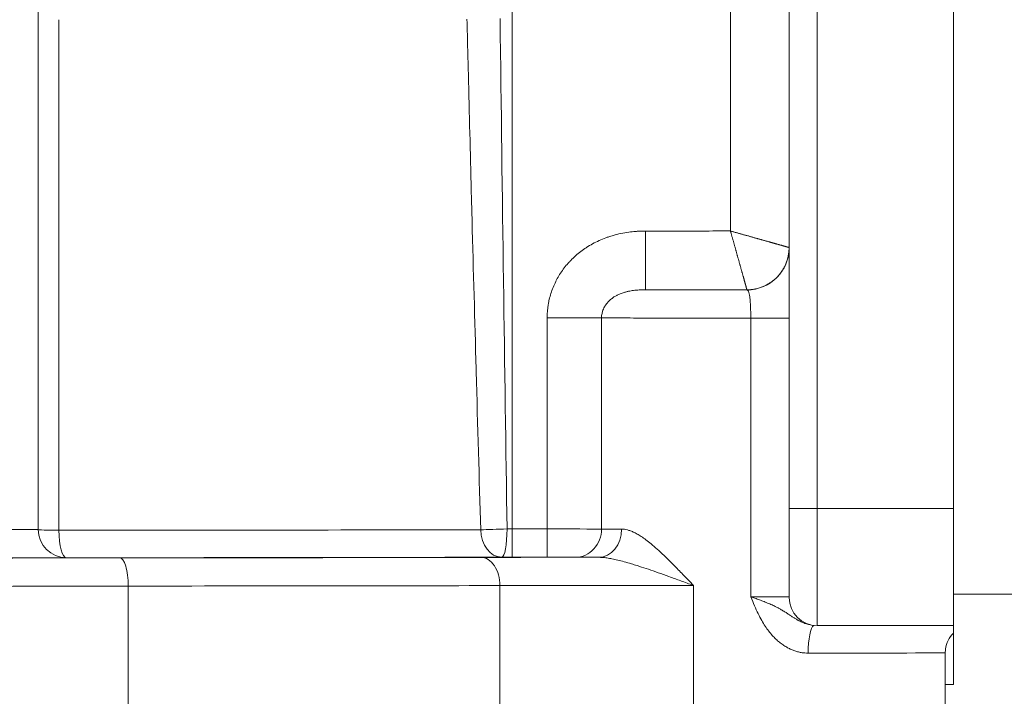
# Model space of a CAD drawing. Extents: x 0 to 796, y 0 to 496.
# Tile 37 of 222: x 111.06 to 113.05, y 307.89 to 309.26. Entities that reach past the tile are written whole.
import ezdxf

# ---------------------------------------------------------------- set-up
doc = ezdxf.new("R2010")
doc.units = 0
doc.header["$LTSCALE"] = 12
doc.header["$MEASUREMENT"] = 0
doc.layers.get('0').update_dxf_attribs({"linetype": 'CONTINUOUS'})
doc.layers.add('X', color=1, linetype='CONTINUOUS')

# ---------------------------------------------------------------- blocks, each defined once
blk = doc.blocks.new('GASTRAIN')
at = {"layer": 'X', "lineweight": 13}
for p, q in [((66.2901, 287.5361), (66.2901, 289.4345)), ((66.3471, 287.536), (66.3471, 289.4344)), ((66.6224, 289.4344), (66.6224, 287.536)), ((64.7714, 287.4934), (64.7714, 289.1165)), ((65.7301, 287.4947), (65.7301, 289.0855)), ((65.9999, 288.0974), (65.9999, 287.9785)), ((66.2047, 287.9785), (65.9999, 287.9785)), ((66.2047, 287.9785), (66.2047, 287.9783)), ((65.8006, 287.9218), (65.8006, 287.4947)), ((65.9107, 287.9216), (65.9107, 287.4945)), ((66.2125, 287.9212), (66.2125, 287.3573)), ((66.2901, 287.5361), (66.2901, 287.3561)), ((66.6224, 287.536), (66.3471, 287.536)), ((66.3471, 287.536), (66.3471, 287.2992)), ((66.6224, 287.2992), (66.6224, 287.536)), ((65.8006, 287.4947), (65.7301, 287.4947)), ((65.7301, 287.4947), (65.7301, 287.4376)), ((65.8006, 287.4947), (65.8006, 287.4376)), ((64.8283, 287.4364), (64.8283, 287.4364)), ((65.8006, 287.4376), (65.7301, 287.4376)), ((64.9532, 287.0232), (64.9532, 287.3791)), ((65.7051, 287.3801), (65.7051, 287.0241)), ((66.0969, 287.3802), (66.0969, 287.0242)), ((71.2204, 287.3628), (66.6224, 287.3628)), ((66.3471, 287.2992), (66.6224, 287.2992)), ((66.6224, 287.2834), (66.6216, 287.2834)), ((66.6224, 287.2842), (66.6224, 287.2834)), ((66.6224, 287.18), (66.6224, 287.2834)), ((66.6059, 287.2442), (66.6059, 287.0249)), ((66.6059, 287.18), (66.6224, 287.18))]:
    blk.add_line(p, q, dxfattribs=at)
blk.add_arc((66.3471, 287.3561), 0.057, 180, 270, dxfattribs=at)
at = {"layer": 'X', "lineweight": 13, "extrusion": (0, 0, -1)}
for centre, major_axis, ratio, start_param, end_param in [((65.7294, 289.6059), (0.0423, -4.2114), 0.008534, 1.045756, 1.311933), ((65.8006, 287.9216), (0.1187, 0), 0.002092, -1.5708, -0.383064), ((66.2047, 287.921), (0.0854, 0), 0.002092, -1.479852, 0.000039), ((64.8283, 287.4934), (-0.057, 0), 0.025057, -1.302532, 0), ((64.8283, 287.4934), (-0.057, 0), 0.999998, -1.570796, 0), ((64.8283, 287.4934), (-0.057, 0), 0.999998, -1.570796, 0), ((64.3442, 287.4956), (-1.7688, 0), 0.002092, -2.414938, -1.839154), ((64.8283, 287.4934), (0, -0.057), 0.265148, 0.00217, 1.546786), ((65.7088, 287.4945), (-0.0569, -0.0017), 0.003604, -1.758645, -0.726428), ((65.7088, 287.4945), (0.0001, -0.057), 0.747399, 0.003149, 1.547765), ((65.7088, 287.4945), (0, -0.057), 0.186768, -1.572926, -0.00213), ((65.7301, 287.4948), (-0.057, 0), 0.002092, -1.570796, -1.382925), ((65.8578, 287.4945), (-0.0003, -0.057), 0.927522, -1.576394, -0.005597), ((65.9049, 287.4943), (-0.0002, -0.057), 0.81474, -1.574404, -0.003608), ((66.2452, 287.4948), (-0.3607, 0), 0.002092, -0.618513, -0.383062), ((64.3442, 287.4401), (-1.8258, 0), 0.002092, -2.414938, -1.839154), ((64.3442, 287.4401), (-1.9601, 0), 0.002092, -2.311322, -1.877468), ((65.7301, 287.4378), (-0.1139, 0), 0.002092, -1.570796, -1.382925), ((66.2452, 287.4378), (-0.4177, 0), 0.002092, -0.618513, -0.383062), ((64.3442, 287.3832), (-2.0171, 0), 0.002092, -2.311322, -1.877468), ((66.2047, 287.3572), (0.0854, 0), 0.002092, -1.479855, 0), ((66.2452, 287.2442), (0.3607, 0), 0.002092, 0, 1.337129)]:
    blk.add_ellipse(centre, major_axis=major_axis, ratio=ratio, start_param=start_param, end_param=end_param, dxfattribs=at)
at = {"layer": 'X', "lineweight": 13}
for centre, major_axis, ratio, start_param, end_param in [((66.2047, 288.0637), (0.0854, 0), 0.999998, -1.570792, 0), ((66.3471, 287.5361), (-0.057, 0), 0.002092, 0, 1.570796), ((64.7144, 287.4934), (0.057, 0), 0.002092, -1.570796, 0), ((65.8006, 287.4944), (0.1187, 0), 0.002092, 0.383062, 1.570796), ((65.0621, 287.4354), (-0.4177, 0), 0.002092, -1.264125, -0.099672), ((64.7144, 287.4364), (0.1139, 0), 0.002092, -1.570796, 0), ((64.936, 287.3793), (0, 0.057), 0.301887, -1.572991, -0.002194), ((65.9485, 287.4365), (-0.4177, 0), 0.002092, -1.466365, -0.830271), ((65.6667, 287.3801), (-0.0001, 0.057), 0.674675, -1.573631, -0.002834), ((65.8006, 287.4375), (0.0617, 0), 0.002092, 0.383062, 1.570796), ((65.0621, 287.3784), (-0.3607, 0), 0.002092, -1.264125, -0.099672), ((65.9485, 287.3795), (-0.3607, 0), 0.002092, -1.994712, -0.830271), ((66.3419, 287.2433), (0, 0.057), 0.231546, 0.153105, 1.568646)]:
    blk.add_ellipse(centre, major_axis=major_axis, ratio=ratio, start_param=start_param, end_param=end_param, dxfattribs=at)
for points in [[(66.1715, 289.0855), (66.1715, 288.9757), (66.1715, 288.7561), (66.1715, 288.4267), (66.1714, 288.2073), (66.1714, 288.0975)], [(66.1714, 288.0975), (66.1524, 288.0975), (66.1143, 288.0974), (66.0571, 288.0974), (66.019, 288.0974), (65.9999, 288.0974)], [(66.2047, 287.9785), (66.2047, 287.9785), (66.2047, 287.9785), (66.2047, 287.9786), (66.2046, 287.9788), (66.2046, 287.979), (66.2045, 287.9793), (66.2044, 287.9796), (66.2043, 287.98), (66.2042, 287.9804), (66.204, 287.9809), (66.2039, 287.9815), (66.2037, 287.9821), (66.2035, 287.9828), (66.2033, 287.9835), (66.2031, 287.9843), (66.2029, 287.9852), (66.2026, 287.9861), (66.2023, 287.987), (66.2021, 287.9881), (66.2018, 287.9891), (66.2015, 287.9903), (66.2011, 287.9914), (66.2008, 287.9927), (66.2004, 287.994), (66.2, 287.9953), (66.1997, 287.9967), (66.1992, 287.9982), (66.1988, 287.9997), (66.1984, 288.0013), (66.1979, 288.0029), (66.1975, 288.0045), (66.197, 288.0062), (66.1965, 288.008), (66.196, 288.0098), (66.1955, 288.0116), (66.195, 288.0135), (66.1944, 288.0155), (66.1939, 288.0175), (66.1933, 288.0195), (66.1927, 288.0216), (66.1921, 288.0237), (66.1915, 288.0258), (66.1909, 288.028), (66.1903, 288.0303), (66.1896, 288.0325), (66.189, 288.0348), (66.1884, 288.0372), (66.1877, 288.0396), (66.187, 288.042), (66.1863, 288.0444), (66.1856, 288.0469), (66.1849, 288.0494), (66.1842, 288.0519), (66.1835, 288.0544), (66.1828, 288.057), (66.1821, 288.0596), (66.1813, 288.0622), (66.1806, 288.0649), (66.1799, 288.0675), (66.1791, 288.0702), (66.1784, 288.0729), (66.1776, 288.0756), (66.1769, 288.0783), (66.1761, 288.081), (66.1753, 288.0838), (66.1745, 288.0865), (66.1738, 288.0893), (66.173, 288.092), (66.1722, 288.0948), (66.1717, 288.0965), (66.1714, 288.0975)], [(66.2047, 287.9785), (66.2073, 287.9785), (66.2126, 287.9788), (66.2204, 287.9798), (66.2281, 287.9817), (66.2356, 287.9842), (66.2428, 287.9874), (66.2497, 287.9912), (66.2563, 287.9957), (66.2623, 288.0007), (66.2679, 288.0063), (66.273, 288.0124), (66.2774, 288.0189), (66.2813, 288.0258), (66.2845, 288.033), (66.287, 288.0405), (66.2888, 288.0482), (66.2899, 288.056), (66.2901, 288.0613), (66.2901, 288.0639)], [(66.2047, 287.9783), (66.2051, 287.9782), (66.2058, 287.978), (66.2068, 287.9772), (66.2077, 287.9758), (66.2085, 287.9739), (66.2092, 287.9714), (66.2098, 287.9685), (66.2103, 287.9651), (66.2108, 287.9614), (66.2112, 287.9572), (66.2115, 287.9527), (66.2118, 287.9479), (66.2121, 287.9429), (66.2123, 287.9376), (66.2124, 287.9322), (66.2125, 287.9267), (66.2125, 287.923), (66.2125, 287.9212)], [(66.0969, 287.3802), (66.0891, 287.3881), (66.0749, 287.4029), (66.0565, 287.4219), (66.0404, 287.438), (66.0263, 287.4513), (66.0138, 287.4623), (66.0028, 287.4711), (65.9931, 287.4781), (65.9844, 287.4835), (65.9765, 287.4877), (65.9694, 287.4908), (65.9629, 287.4929), (65.9569, 287.4941), (65.9532, 287.4943), (65.9513, 287.4943)]]:
    blk.add_open_spline(points, degree=3, dxfattribs=at)
for points, knots in [([(64.8132, 287.492), (64.8132, 287.6068), (64.8132, 287.7216), (64.8131, 287.9511), (64.8131, 288.0659), (64.8131, 288.2954), (64.813, 288.4102), (64.813, 288.5249)], [0, 0, 0, 0, 0.3333333, 0.3333333, 0.6666667, 0.6666667, 1, 1, 1, 1]), ([(65.6663, 287.4931), (65.6632, 287.5966), (65.6601, 287.7032), (65.657, 287.8149), (65.657, 287.8167), (65.6542, 287.9161), (65.6515, 288.0163), (65.6484, 288.1336), (65.648, 288.1485), (65.6456, 288.241), (65.6436, 288.3198), (65.6406, 288.4416), (65.6395, 288.4836), (65.6385, 288.526)], [0, 0, 0, 0, 0.3279089, 0.3279089, 0.3333333, 0.3333333, 0.6244777, 0.6244777, 0.6666667, 0.6666667, 0.8859065, 0.8859065, 1, 1, 1, 1]), ([(65.9999, 288.0974), (65.9941, 288.0974), (65.9883, 288.0972), (65.9826, 288.0968), (65.9817, 288.0968), (65.9807, 288.0967), (65.9798, 288.0966), (65.975, 288.0963), (65.9704, 288.0958), (65.9658, 288.0951), (65.9603, 288.0944), (65.9549, 288.0934), (65.9497, 288.0923), (65.9444, 288.0912), (65.9393, 288.09), (65.9342, 288.0885), (65.9312, 288.0876), (65.9282, 288.0867), (65.9252, 288.0857), (65.9233, 288.0851), (65.9214, 288.0844), (65.9195, 288.0837), (65.9148, 288.082), (65.9101, 288.0801), (65.9056, 288.078), (65.9011, 288.076), (65.8968, 288.0738), (65.8926, 288.0715), (65.8883, 288.0692), (65.8842, 288.0667), (65.8803, 288.0642), (65.8801, 288.064), (65.8799, 288.0639), (65.8796, 288.0637), (65.8759, 288.0613), (65.8723, 288.0588), (65.8688, 288.0561), (65.8651, 288.0533), (65.8616, 288.0504), (65.8582, 288.0474), (65.8548, 288.0443), (65.8515, 288.0412), (65.8484, 288.038), (65.8468, 288.0363), (65.8452, 288.0347), (65.8437, 288.033), (65.8423, 288.0314), (65.8408, 288.0297), (65.8394, 288.028), (65.8366, 288.0246), (65.8339, 288.0211), (65.8314, 288.0175), (65.8288, 288.0139), (65.8264, 288.0103), (65.8242, 288.0065), (65.8221, 288.003), (65.8201, 287.9994), (65.8182, 287.9957), (65.8182, 287.9955), (65.8181, 287.9953), (65.818, 287.9951), (65.816, 287.9913), (65.8143, 287.9874), (65.8127, 287.9834), (65.8111, 287.9794), (65.8096, 287.9754), (65.8083, 287.9713), (65.807, 287.9673), (65.8059, 287.9632), (65.8049, 287.959), (65.8045, 287.9574), (65.8042, 287.9557), (65.8038, 287.954), (65.8033, 287.9516), (65.8029, 287.9491), (65.8025, 287.9466), (65.8019, 287.9425), (65.8014, 287.9383), (65.8011, 287.9342), (65.8008, 287.9301), (65.8006, 287.9259), (65.8006, 287.9218)], [0, 0, 0, 0, 0.047619, 0.047619, 0.047619, 0.055565, 0.055565, 0.055565, 0.0952381, 0.0952381, 0.0952381, 0.1428571, 0.1428571, 0.1428571, 0.1904761, 0.1904761, 0.1904761, 0.2193726, 0.2193726, 0.2193726, 0.2380952, 0.2380952, 0.2380952, 0.2857142, 0.2857142, 0.2857142, 0.3333332, 0.3333332, 0.3333332, 0.3809523, 0.3809523, 0.3809523, 0.3835983, 0.3835983, 0.3835983, 0.4285713, 0.4285713, 0.4285713, 0.4761903, 0.4761903, 0.4761903, 0.5238094, 0.5238094, 0.5238094, 0.5477821, 0.5477821, 0.5477821, 0.5714284, 0.5714284, 0.5714284, 0.6190475, 0.6190475, 0.6190475, 0.6666665, 0.6666665, 0.6666665, 0.7120356, 0.7120356, 0.7120356, 0.7142855, 0.7142855, 0.7142855, 0.7619046, 0.7619046, 0.7619046, 0.8095236, 0.8095236, 0.8095236, 0.8571426, 0.8571426, 0.8571426, 0.8764323, 0.8764323, 0.8764323, 0.9047617, 0.9047617, 0.9047617, 0.9523807, 0.9523807, 0.9523807, 0.9999997, 0.9999997, 0.9999997, 0.9999997]), ([(66.1714, 288.0975), (66.1724, 288.0972), (66.1733, 288.0969), (66.1751, 288.0964), (66.1761, 288.0961), (66.178, 288.0956), (66.1789, 288.0953), (66.1808, 288.0948), (66.1817, 288.0945), (66.1836, 288.094), (66.1846, 288.0937), (66.1864, 288.0932), (66.1874, 288.0929), (66.1892, 288.0924), (66.1902, 288.0921), (66.192, 288.0916), (66.1929, 288.0914), (66.1948, 288.0909), (66.1957, 288.0906), (66.1976, 288.0901), (66.1985, 288.0898), (66.2003, 288.0893), (66.2012, 288.0891), (66.2029, 288.0886), (66.2037, 288.0884), (66.2046, 288.0881), (66.2047, 288.0881), (66.2058, 288.0878), (66.2067, 288.0876), (66.2085, 288.0871), (66.2094, 288.0868), (66.2112, 288.0863), (66.212, 288.0861), (66.2138, 288.0856), (66.2147, 288.0853), (66.2164, 288.0848), (66.2173, 288.0846), (66.219, 288.0841), (66.2199, 288.0838), (66.2216, 288.0834), (66.2224, 288.0831), (66.2241, 288.0826), (66.225, 288.0824), (66.2266, 288.0819), (66.2275, 288.0817), (66.2291, 288.0812), (66.2299, 288.081), (66.2316, 288.0805), (66.2324, 288.0803), (66.2338, 288.0799), (66.2344, 288.0797), (66.2352, 288.0795), (66.2354, 288.0795), (66.2363, 288.0792), (66.2371, 288.079), (66.2387, 288.0785), (66.2394, 288.0783), (66.241, 288.0779), (66.2417, 288.0777), (66.2432, 288.0773), (66.2439, 288.0771), (66.2454, 288.0767), (66.2461, 288.0765), (66.2476, 288.0761), (66.2483, 288.0759), (66.2497, 288.0755), (66.2504, 288.0753), (66.2518, 288.0749), (66.2524, 288.0747), (66.2538, 288.0743), (66.2545, 288.0741), (66.2558, 288.0738), (66.2564, 288.0736), (66.2577, 288.0732), (66.2583, 288.073), (66.2594, 288.0727), (66.2598, 288.0726), (66.2604, 288.0724), (66.2606, 288.0724), (66.2614, 288.0721), (66.262, 288.072), (66.2632, 288.0716), (66.2638, 288.0715), (66.2649, 288.0711), (66.2655, 288.071), (66.2666, 288.0707), (66.2671, 288.0705), (66.2682, 288.0702), (66.2687, 288.0701), (66.2698, 288.0698), (66.2703, 288.0696), (66.2713, 288.0693), (66.2718, 288.0692), (66.2728, 288.0689), (66.2732, 288.0688), (66.2742, 288.0686), (66.2746, 288.0684), (66.2755, 288.0682), (66.2759, 288.0681), (66.2768, 288.0678), (66.2772, 288.0677), (66.2779, 288.0675), (66.2781, 288.0674), (66.2785, 288.0673), (66.2786, 288.0673), (66.2792, 288.0672), (66.2795, 288.067), (66.2803, 288.0668), (66.2806, 288.0667), (66.2813, 288.0665), (66.2816, 288.0664), (66.2823, 288.0662), (66.2826, 288.0661), (66.2832, 288.066), (66.2835, 288.0659), (66.284, 288.0657), (66.2843, 288.0656), (66.2848, 288.0655), (66.2851, 288.0654), (66.2856, 288.0653), (66.2858, 288.0652), (66.2862, 288.0651), (66.2865, 288.065), (66.2869, 288.0649), (66.287, 288.0649), (66.2874, 288.0648), (66.2876, 288.0647), (66.2879, 288.0646), (66.2881, 288.0646), (66.2882, 288.0645), (66.2883, 288.0645), (66.2884, 288.0645), (66.2885, 288.0645), (66.2887, 288.0644), (66.2888, 288.0644), (66.289, 288.0643), (66.2891, 288.0643), (66.2893, 288.0642), (66.2894, 288.0642), (66.2896, 288.0641), (66.2896, 288.0641), (66.2897, 288.0641), (66.2898, 288.0641), (66.2899, 288.064), (66.2899, 288.064), (66.29, 288.064), (66.29, 288.064), (66.2901, 288.064), (66.2901, 288.064), (66.2901, 288.0639), (66.2901, 288.0639), (66.2901, 288.0639)], [0, 0, 0, 0, 0.014286, 0.014286, 0.028571, 0.028571, 0.042857, 0.042857, 0.057143, 0.057143, 0.071429, 0.071429, 0.085714, 0.085714, 0.1, 0.1, 0.114286, 0.114286, 0.128571, 0.128571, 0.142857, 0.142857, 0.157143, 0.157143, 0.168946, 0.168946, 0.171429, 0.171429, 0.185714, 0.185714, 0.2, 0.2, 0.214286, 0.214286, 0.228571, 0.228571, 0.242857, 0.242857, 0.257143, 0.257143, 0.271429, 0.271429, 0.285714, 0.285714, 0.3, 0.3, 0.314286, 0.314286, 0.328571, 0.328571, 0.339399, 0.339399, 0.342857, 0.342857, 0.357143, 0.357143, 0.371429, 0.371429, 0.385714, 0.385714, 0.4, 0.4, 0.414286, 0.414286, 0.428571, 0.428571, 0.442857, 0.442857, 0.457143, 0.457143, 0.471429, 0.471429, 0.485714, 0.485714, 0.5, 0.5, 0.509927, 0.509927, 0.514286, 0.514286, 0.528571, 0.528571, 0.542857, 0.542857, 0.557143, 0.557143, 0.571429, 0.571429, 0.585714, 0.585714, 0.6, 0.6, 0.614286, 0.614286, 0.628571, 0.628571, 0.642857, 0.642857, 0.657143, 0.657143, 0.671429, 0.671429, 0.680736, 0.680736, 0.685714, 0.685714, 0.7, 0.7, 0.714286, 0.714286, 0.728571, 0.728571, 0.742857, 0.742857, 0.757143, 0.757143, 0.771429, 0.771429, 0.785714, 0.785714, 0.8, 0.8, 0.814286, 0.814286, 0.828571, 0.828571, 0.842857, 0.842857, 0.857143, 0.857143, 0.861172, 0.861172, 0.871429, 0.871429, 0.885714, 0.885714, 0.9, 0.9, 0.914286, 0.914286, 0.928571, 0.928571, 0.942857, 0.942857, 0.957143, 0.957143, 0.971429, 0.971429, 0.985714, 0.985714, 1, 1, 1, 1]), ([(65.9999, 287.9785), (65.9961, 287.9785), (65.9925, 287.9784), (65.9883, 287.9782), (65.9877, 287.9782), (65.983, 287.9779), (65.9791, 287.9776), (65.9719, 287.9767), (65.9685, 287.9761), (65.9643, 287.9752), (65.9633, 287.975), (65.9603, 287.9743), (65.9583, 287.9737), (65.9535, 287.9723), (65.9509, 287.9714), (65.9463, 287.9695), (65.9443, 287.9686), (65.9421, 287.9675), (65.9419, 287.9674), (65.9396, 287.9662), (65.9376, 287.9651), (65.934, 287.9628), (65.9323, 287.9615), (65.9296, 287.9594), (65.9286, 287.9586), (65.9271, 287.9573), (65.9267, 287.9569), (65.9249, 287.9551), (65.9236, 287.9538), (65.9213, 287.9511), (65.9202, 287.9497), (65.9186, 287.9474), (65.918, 287.9465), (65.9172, 287.9451), (65.9169, 287.9445), (65.9158, 287.9425), (65.915, 287.9411), (65.9138, 287.9381), (65.9132, 287.9366), (65.9124, 287.9341), (65.9121, 287.9331), (65.9118, 287.9316), (65.9117, 287.9311), (65.9113, 287.9292), (65.911, 287.9277), (65.9107, 287.9247), (65.9107, 287.9231), (65.9107, 287.9216)], [0, 0, 0, 0, 0.0493344, 0.0493344, 0.0588235, 0.0588235, 0.1176471, 0.1176471, 0.1764706, 0.1764706, 0.1949227, 0.1949227, 0.2352941, 0.2352941, 0.2941176, 0.2941176, 0.3469253, 0.3469253, 0.3529412, 0.3529412, 0.4117647, 0.4117647, 0.4705882, 0.4705882, 0.5106263, 0.5106263, 0.5294118, 0.5294118, 0.5882353, 0.5882353, 0.6470588, 0.6470588, 0.6838867, 0.6838867, 0.7058824, 0.7058824, 0.7647059, 0.7647059, 0.8235294, 0.8235294, 0.8635486, 0.8635486, 0.8823529, 0.8823529, 0.9411765, 0.9411765, 0.9999882, 0.9999882, 0.9999882, 0.9999882]), ([(66.2047, 287.9783), (66.198, 287.9783), (66.1913, 287.9783), (66.1781, 287.9783), (66.1648, 287.9783), (66.1453, 287.9783), (66.1262, 287.9783), (66.1076, 287.9783), (66.0898, 287.9783), (66.0726, 287.9784), (66.0561, 287.9784), (66.0405, 287.9784), (66.0259, 287.9784), (66.0168, 287.9785), (66.0081, 287.9785), (66.0039, 287.9785), (65.9999, 287.9785)], [0.0000012, 0.0000012, 0.0000012, 0.0000012, 0.0833344, 0.0833344, 0.1666676, 0.2500009, 0.3333341, 0.4166674, 0.5000006, 0.5833338, 0.6666671, 0.7500003, 0.8333335, 0.9166668, 0.9166668, 0.9999928, 0.9999928, 0.9999928, 0.9999928]), ([(66.2125, 287.9212), (66.2047, 287.9212), (66.197, 287.9212), (66.1894, 287.9212), (66.1817, 287.9212), (66.1741, 287.9212), (66.1665, 287.9212), (66.159, 287.9212), (66.1514, 287.9212), (66.144, 287.9212), (66.1365, 287.9212), (66.1292, 287.9212), (66.1219, 287.9212), (66.1146, 287.9212), (66.1074, 287.9212), (66.1003, 287.9212), (66.0932, 287.9212), (66.0862, 287.9213), (66.0793, 287.9213), (66.0311, 287.9213), (65.9886, 287.9214), (65.9562, 287.9215), (65.9515, 287.9215), (65.9471, 287.9215), (65.9428, 287.9215), (65.9386, 287.9215), (65.9346, 287.9215), (65.9308, 287.9216), (65.927, 287.9216), (65.9234, 287.9216), (65.9201, 287.9216), (65.9167, 287.9216), (65.9136, 287.9216), (65.9107, 287.9216)], [0, 0, 0, 0, 0.0588235, 0.0588235, 0.0588235, 0.1176471, 0.1176471, 0.1176471, 0.1764706, 0.1764706, 0.1764706, 0.2352941, 0.2352941, 0.2352941, 0.2941176, 0.2941176, 0.2941176, 0.3529412, 0.3529412, 0.3529412, 0.7647059, 0.7647059, 0.7647059, 0.8235294, 0.8235294, 0.8235294, 0.8823529, 0.8823529, 0.8823529, 0.9411765, 0.9411765, 0.9411765, 1, 1, 1, 1]), ([(66.0969, 287.3802), (66.0878, 287.3836), (66.0791, 287.3868), (66.0708, 287.3898), (66.0625, 287.3929), (66.0546, 287.3958), (66.047, 287.3985), (66.0394, 287.4012), (66.0322, 287.4038), (66.0253, 287.4062), (66.0184, 287.4087), (66.0117, 287.4109), (66.0054, 287.4131), (65.9991, 287.4152), (65.9931, 287.4172), (65.9874, 287.419), (65.9857, 287.4196), (65.9841, 287.4201), (65.9824, 287.4206), (65.9785, 287.4219), (65.9747, 287.423), (65.9711, 287.4241), (65.966, 287.4257), (65.9611, 287.4271), (65.9565, 287.4283), (65.9519, 287.4296), (65.9475, 287.4307), (65.9434, 287.4317), (65.9393, 287.4327), (65.9355, 287.4335), (65.9318, 287.4342), (65.9282, 287.435), (65.9248, 287.4355), (65.9216, 287.436), (65.9184, 287.4365), (65.9154, 287.4368), (65.9127, 287.437), (65.9099, 287.4372), (65.9073, 287.4373), (65.9049, 287.4373)], [0, 0, 0, 0, 0.0833333, 0.0833333, 0.0833333, 0.1666667, 0.1666667, 0.1666667, 0.25, 0.25, 0.25, 0.3333333, 0.3333333, 0.3333333, 0.4166667, 0.4166667, 0.4166667, 0.4413409, 0.4413409, 0.4413409, 0.5, 0.5, 0.5, 0.5833333, 0.5833333, 0.5833333, 0.6666667, 0.6666667, 0.6666667, 0.75, 0.75, 0.75, 0.8333333, 0.8333333, 0.8333333, 0.9166667, 0.9166667, 0.9166667, 0.9999948, 0.9999948, 0.9999948, 0.9999948]), ([(66.3287, 287.2435), (66.3264, 287.2435), (66.3241, 287.2436), (66.3217, 287.2438), (66.3193, 287.244), (66.3169, 287.2443), (66.3145, 287.2447), (66.3121, 287.2451), (66.3097, 287.2457), (66.3072, 287.2463), (66.3048, 287.247), (66.3023, 287.2477), (66.2999, 287.2486), (66.2974, 287.2495), (66.2949, 287.2505), (66.2925, 287.2517), (66.29, 287.2528), (66.2875, 287.2541), (66.2851, 287.2555), (66.2826, 287.2569), (66.2801, 287.2584), (66.2777, 287.2601), (66.2753, 287.2618), (66.2728, 287.2636), (66.2704, 287.2655), (66.268, 287.2675), (66.2655, 287.2697), (66.2631, 287.272), (66.2619, 287.2731), (66.2607, 287.2743), (66.2595, 287.2756), (66.2583, 287.2768), (66.2571, 287.2781), (66.2559, 287.2794), (66.2535, 287.2821), (66.2511, 287.285), (66.2488, 287.2881), (66.2464, 287.2912), (66.244, 287.2945), (66.2417, 287.2981), (66.2393, 287.3017), (66.2369, 287.3056), (66.2346, 287.3098), (66.2322, 287.314), (66.2298, 287.3186), (66.2273, 287.3235), (66.2249, 287.3284), (66.2225, 287.3337), (66.2201, 287.3394), (66.2176, 287.345), (66.2151, 287.351), (66.2125, 287.3573)], [0, 0, 0, 0, 0.0625, 0.0625, 0.0625, 0.125, 0.125, 0.125, 0.1875, 0.1875, 0.1875, 0.25, 0.25, 0.25, 0.3125, 0.3125, 0.3125, 0.375, 0.375, 0.375, 0.4375, 0.4375, 0.4375, 0.5, 0.5, 0.5, 0.5625, 0.5625, 0.5625, 0.594178, 0.594178, 0.594178, 0.625, 0.625, 0.625, 0.6875, 0.6875, 0.6875, 0.75, 0.75, 0.75, 0.8125, 0.8125, 0.8125, 0.875, 0.875, 0.875, 0.9375, 0.9375, 0.9375, 1, 1, 1, 1]), ([(66.3324, 287.3011), (66.3323, 287.3011), (66.3322, 287.3011), (66.332, 287.3012), (66.3304, 287.3014), (66.3287, 287.3018), (66.327, 287.3022), (66.326, 287.3025), (66.3249, 287.3028), (66.3239, 287.3031), (66.3233, 287.3033), (66.3227, 287.3035), (66.322, 287.3037), (66.3204, 287.3043), (66.3187, 287.3049), (66.3171, 287.3056), (66.3154, 287.3063), (66.3138, 287.3071), (66.3121, 287.3079), (66.3108, 287.3085), (66.3095, 287.3092), (66.3082, 287.3099), (66.3079, 287.3101), (66.3076, 287.3103), (66.3072, 287.3105), (66.3056, 287.3114), (66.304, 287.3124), (66.3024, 287.3133), (66.3008, 287.3143), (66.2992, 287.3153), (66.2976, 287.3164), (66.2959, 287.3175), (66.2943, 287.3185), (66.2925, 287.3197), (66.2922, 287.3199), (66.2919, 287.3201), (66.2917, 287.3203), (66.2902, 287.3213), (66.2887, 287.3223), (66.287, 287.3234), (66.2851, 287.3247), (66.2831, 287.326), (66.2809, 287.3273), (66.2787, 287.3287), (66.2764, 287.33), (66.274, 287.3314), (66.2731, 287.3319), (66.2722, 287.3324), (66.2713, 287.3329), (66.2697, 287.3338), (66.268, 287.3347), (66.2663, 287.3356), (66.2636, 287.337), (66.2608, 287.3385), (66.2578, 287.3399), (66.2549, 287.3413), (66.2519, 287.3426), (66.2488, 287.3439), (66.2472, 287.3446), (66.2455, 287.3452), (66.2439, 287.3458), (66.2424, 287.3464), (66.2409, 287.347), (66.2394, 287.3476), (66.2362, 287.3488), (66.233, 287.35), (66.2299, 287.3512), (66.2268, 287.3523), (66.2238, 287.3535), (66.2209, 287.3545), (66.2179, 287.3555), (66.2152, 287.3565), (66.2125, 287.3573)], [0.0964783, 0.0964783, 0.0964783, 0.0964783, 0.1, 0.1, 0.1, 0.15, 0.15, 0.15, 0.1813353, 0.1813353, 0.1813353, 0.2, 0.2, 0.2, 0.25, 0.25, 0.25, 0.3, 0.3, 0.3, 0.3399655, 0.3399655, 0.3399655, 0.35, 0.35, 0.35, 0.4, 0.4, 0.4, 0.45, 0.45, 0.45, 0.5, 0.5, 0.5, 0.508119, 0.508119, 0.508119, 0.55, 0.55, 0.55, 0.6, 0.6, 0.6, 0.65, 0.65, 0.65, 0.6679827, 0.6679827, 0.6679827, 0.7, 0.7, 0.7, 0.75, 0.75, 0.75, 0.8, 0.8, 0.8, 0.8263764, 0.8263764, 0.8263764, 0.85, 0.85, 0.85, 0.9, 0.9, 0.9, 0.95, 0.95, 0.95, 1, 1, 1, 1]), ([(66.6224, 287.2992), (66.6224, 287.2984), (66.6224, 287.2975), (66.6224, 287.2942), (66.6224, 287.2909), (66.6224, 287.2859), (66.6224, 287.2842), (66.6224, 287.2842)], [2.667982, 2.667982, 2.667982, 2.667982, 2.7281643, 2.7281643, 2.8719247, 2.8719247, 3.0137077, 3.0137077, 3.0137077, 3.0137077]), ([(66.6224, 287.2842), (66.618, 287.2798), (66.6144, 287.2747), (66.6091, 287.2637), (66.6073, 287.2578), (66.6061, 287.2493), (66.6059, 287.2467), (66.6059, 287.2442)], [0, 0, 0, 0, 0.0184538, 0.0184538, 0.03658352, 0.03658352, 0.04422749, 0.04422749, 0.04422749, 0.04422749])]:
    blk.add_open_spline(points, degree=3, knots=knots, dxfattribs=at)

msp = doc.modelspace()

# ---------------------------------------------------------------- block references
msp.add_blockref('GASTRAIN', (46.32301, 20.73732))

doc.saveas('drawing.dxf')
